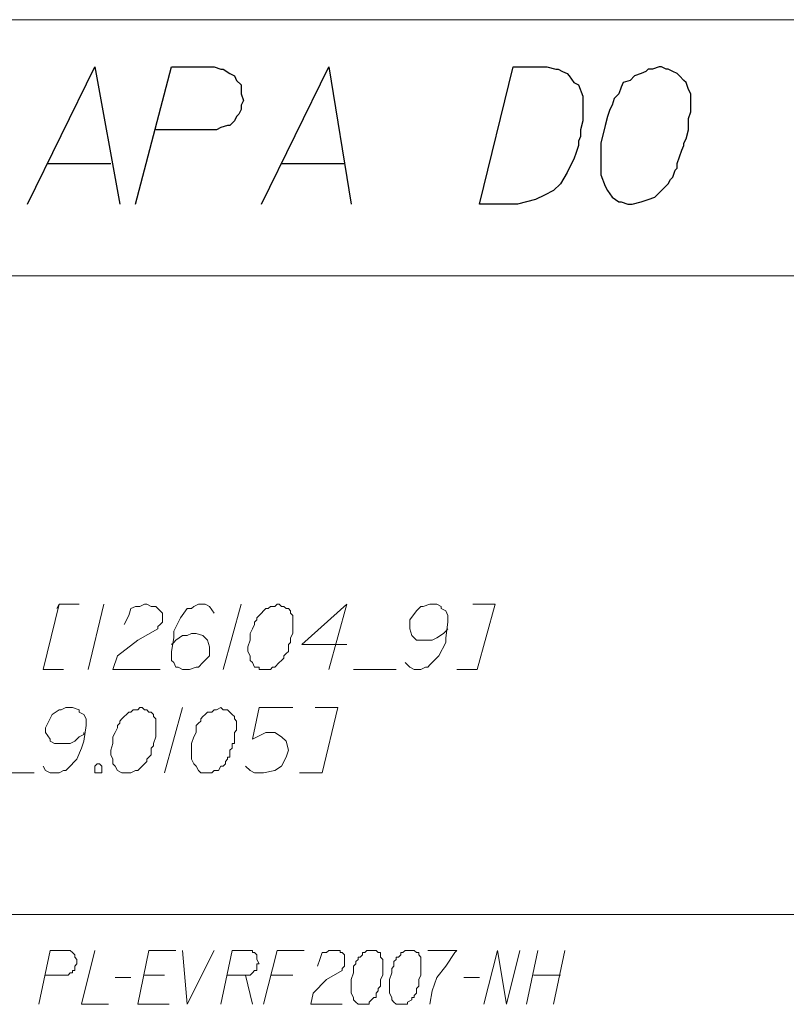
# Model space of a CAD drawing. Header units: metres. Extents: x 7431553 to 7432401, y 5544342 to 5544539.
# Tile 4 of 180: x 7432072 to 7432087, y 5544365 to 5544384. Entities that reach past the tile are written whole.
import ezdxf

# ---------------------------------------------------------------- set-up
doc = ezdxf.new("R2010")
doc.units = ezdxf.units.M
doc.header["$MEASUREMENT"] = 0
doc.layers.add('BG-PR90-PB-PZT-PZT01_2026_04_14$0$MAPA DCP', color=7, linetype='Continuous', lineweight=0)
doc.layers.add('PRIMETECH_XREF', color=7, linetype='Continuous', lineweight=5)

# ---------------------------------------------------------------- blocks, each defined once
blk = doc.blocks.new('BG-PR90-PB-PZT-PZT01_2026_04_14$0$Naddrwiną2025_v2klauzulap')
at = {"layer": 'BG-PR90-PB-PZT-PZT01_2026_04_14$0$MAPA DCP', "linetype": 'Continuous', "lineweight": 9, "transparency": 33554687}
for points in [[(7431778.338, 5544551.478), (7431778.338, 5544470.113)], [(7431783.164, 5544470.114), (7431783.164, 5544551.478)], [(7431795.187, 5544470.241), (7431795.187, 5544503.43)], [(7431795.864, 5544496.699), (7431796.88, 5544496.487)], [(7431796.33, 5544496.106), (7431796.33, 5544496.614)], [(7431795.864, 5544496.191), (7431796.88, 5544495.979)], [(7431796.88, 5544495.175), (7431795.864, 5544495.429), (7431796.88, 5544495.598), (7431795.864, 5544495.852)], [(7431790.572, 5544494.667), (7431790.572, 5544495.048), (7431789.345, 5544495.386), (7431789.345, 5544494.963)], [(7431796.372, 5544494.794), (7431796.372, 5544495.09)], [(7431795.864, 5544494.116), (7431795.864, 5544494.667), (7431795.906, 5544494.624), (7431796.16, 5544494.455), (7431796.372, 5544494.286), (7431796.626, 5544494.201), (7431796.88, 5544494.159)], [(7431790.445, 5544493.693), (7431790.53, 5544493.778), (7431790.572, 5544493.862), (7431790.572, 5544493.989), (7431790.53, 5544494.074), (7431790.53, 5544494.116), (7431790.488, 5544494.159), (7431790.318, 5544494.328), (7431790.064, 5544494.455), (7431789.98, 5544494.455), (7431789.683, 5544494.497), (7431789.556, 5544494.497), (7431789.472, 5544494.455), (7431789.429, 5544494.37), (7431789.387, 5544494.37), (7431789.345, 5544494.286), (7431789.345, 5544494.159), (7431789.387, 5544494.032), (7431789.387, 5544493.989), (7431789.472, 5544493.905), (7431789.641, 5544493.778), (7431789.726, 5544493.778), (7431789.81, 5544493.778), (7431789.937, 5544493.82), (7431789.98, 5544493.862), (7431790.022, 5544493.905), (7431790.022, 5544494.032), (7431790.022, 5544494.116), (7431790.022, 5544494.201), (7431789.98, 5544494.286), (7431789.895, 5544494.413), (7431789.853, 5544494.455), (7431789.81, 5544494.497)], [(7431790.572, 5544492.719), (7431790.572, 5544493.524)], [(7431790.107, 5544492.592), (7431790.107, 5544491.746), (7431789.345, 5544492.592), (7431790.572, 5544492.254)], [(7431792.52, 5544491.703), (7431792.52, 5544492.127), (7431791.292, 5544492.423), (7431791.292, 5544492)], [(7431796.16, 5544492.042), (7431796.033, 5544492.084), (7431795.906, 5544492.127), (7431795.906, 5544492.211), (7431795.864, 5544492.254), (7431795.864, 5544492.296), (7431795.864, 5544492.338), (7431795.864, 5544492.423), (7431795.864, 5544492.465), (7431795.906, 5544492.465), (7431795.906, 5544492.508), (7431795.949, 5544492.55), (7431795.991, 5544492.55), (7431796.033, 5544492.55), (7431796.076, 5544492.55), (7431796.118, 5544492.55), (7431796.16, 5544492.55), (7431796.203, 5544492.508), (7431796.245, 5544492.508), (7431796.414, 5544492.211), (7431796.668, 5544491.957), (7431796.88, 5544491.915), (7431796.88, 5544492.508)], [(7431795.864, 5544491.788), (7431795.864, 5544491.28), (7431796.88, 5544491.026)], [(7431791.292, 5544491.576), (7431791.292, 5544490.941), (7431791.885, 5544490.814), (7431791.758, 5544491.068), (7431791.758, 5544491.238), (7431791.842, 5544491.365), (7431791.927, 5544491.449), (7431792.096, 5544491.492), (7431792.223, 5544491.449), (7431792.393, 5544491.365), (7431792.477, 5544491.238), (7431792.52, 5544491.026), (7431792.52, 5544490.857), (7431792.477, 5544490.772), (7431792.393, 5544490.687)], [(7431796.33, 5544491.153), (7431796.33, 5544491.576)], [(7431796.88, 5544490.222), (7431795.864, 5544490.433), (7431795.864, 5544490.814), (7431795.906, 5544490.814), (7431795.906, 5544490.857), (7431795.949, 5544490.899), (7431795.991, 5544490.899), (7431796.033, 5544490.899), (7431796.118, 5544490.941), (7431796.118, 5544490.899), (7431796.16, 5544490.899), (7431796.203, 5544490.899), (7431796.245, 5544490.899), (7431796.245, 5544490.857), (7431796.287, 5544490.814), (7431796.33, 5544490.772), (7431796.33, 5544490.73), (7431796.33, 5544490.349)], [(7431796.33, 5544490.687), (7431796.88, 5544490.814)], [(7431789.345, 5544490.603), (7431790.572, 5544490.264)], [(7431789.514, 5544490.095), (7431789.387, 5544490.01), (7431789.345, 5544489.925), (7431789.345, 5544489.798), (7431789.387, 5544489.714), (7431789.429, 5544489.671), (7431789.429, 5544489.587), (7431789.599, 5544489.46), (7431789.853, 5544489.333), (7431789.98, 5544489.333), (7431790.234, 5544489.29), (7431790.403, 5544489.29), (7431790.445, 5544489.333), (7431790.53, 5544489.375), (7431790.53, 5544489.417), (7431790.572, 5544489.502), (7431790.572, 5544489.629), (7431790.53, 5544489.756), (7431790.53, 5544489.798), (7431790.445, 5544489.883), (7431790.318, 5544490.01), (7431790.191, 5544490.01), (7431790.149, 5544490.01), (7431790.022, 5544489.968), (7431789.98, 5544489.925), (7431789.937, 5544489.883), (7431789.895, 5544489.756), (7431789.895, 5544489.671), (7431789.937, 5544489.587), (7431789.937, 5544489.502), (7431790.022, 5544489.375), (7431790.064, 5544489.333), (7431790.107, 5544489.29)], [(7431795.864, 5544489.502), (7431796.88, 5544489.587), (7431795.864, 5544490.095)], [(7431791.292, 5544489.502), (7431792.52, 5544489.163)], [(7431795.864, 5544489.375), (7431795.864, 5544488.867), (7431796.88, 5544488.655), (7431796.88, 5544489.248)], [(7431789.726, 5544488.401), (7431789.556, 5544488.486), (7431789.429, 5544488.528), (7431789.387, 5544488.613), (7431789.387, 5544488.698), (7431789.345, 5544488.782), (7431789.345, 5544488.825), (7431789.387, 5544488.909), (7431789.387, 5544488.952), (7431789.387, 5544488.994), (7431789.429, 5544489.036), (7431789.472, 5544489.079), (7431789.514, 5544489.121), (7431789.556, 5544489.121), (7431789.599, 5544489.121), (7431789.683, 5544489.121), (7431789.726, 5544489.079), (7431789.768, 5544489.036), (7431789.81, 5544489.036), (7431790.022, 5544488.655), (7431790.318, 5544488.274), (7431790.572, 5544488.19), (7431790.572, 5544489.079)], [(7431796.33, 5544488.782), (7431796.33, 5544489.163)], [(7431796.372, 5544488.232), (7431796.372, 5544488.528)], [(7431795.864, 5544487.851), (7431796.88, 5544487.597), (7431796.88, 5544488.105)], [(7431789.345, 5544488.02), (7431790.572, 5544487.724)], [(7431789.345, 5544487.555), (7431789.345, 5544487.174), (7431790.572, 5544486.877), (7431790.572, 5544487.258)], [(7431792.393, 5544486.877), (7431792.477, 5544486.92), (7431792.52, 5544487.004), (7431792.52, 5544487.174), (7431792.477, 5544487.258), (7431792.477, 5544487.301), (7431792.435, 5544487.343), (7431792.266, 5544487.512), (7431792.054, 5544487.597), (7431791.927, 5544487.639), (7431791.631, 5544487.682), (7431791.504, 5544487.682), (7431791.419, 5544487.639), (7431791.377, 5544487.555), (7431791.334, 5544487.555), (7431791.292, 5544487.428), (7431791.292, 5544487.301), (7431791.334, 5544487.216), (7431791.334, 5544487.174), (7431791.419, 5544487.047), (7431791.588, 5544486.962), (7431791.673, 5544486.92), (7431791.758, 5544486.92), (7431791.885, 5544487.004), (7431791.927, 5544487.004), (7431791.969, 5544487.089), (7431791.969, 5544487.216), (7431791.969, 5544487.301), (7431791.969, 5544487.385), (7431791.927, 5544487.47), (7431791.842, 5544487.555), (7431791.8, 5544487.639), (7431791.758, 5544487.639)], [(7431796.88, 5544486.793), (7431795.864, 5544487.004), (7431795.864, 5544487.385), (7431795.906, 5544487.428), (7431795.949, 5544487.47), (7431795.991, 5544487.47), (7431796.033, 5544487.512), (7431796.118, 5544487.512), (7431796.16, 5544487.47), (7431796.203, 5544487.47), (7431796.245, 5544487.47), (7431796.245, 5544487.428), (7431796.287, 5544487.428), (7431796.287, 5544487.385), (7431796.33, 5544487.343), (7431796.33, 5544486.92)], [(7431789.429, 5544487.131), (7431789.345, 5544487.174)], [(7431792.52, 5544485.904), (7431792.52, 5544486.708)]]:
    blk.add_lwpolyline(points, dxfattribs=at)
at = {"layer": 'BG-PR90-PB-PZT-PZT01_2026_04_14$0$MAPA DCP', "linetype": 'Continuous', "lineweight": 25, "transparency": 33554687}
for points in [[(7431779.227, 5544498.519), (7431779.227, 5544498.477), (7431779.269, 5544498.35), (7431779.269, 5544498.265), (7431779.312, 5544498.223), (7431779.354, 5544498.138), (7431779.396, 5544498.011), (7431779.481, 5544497.926), (7431779.523, 5544497.799), (7431779.608, 5544497.757), (7431779.735, 5544497.715), (7431779.82, 5544497.63), (7431779.947, 5544497.588), (7431780.031, 5544497.545), (7431780.158, 5544497.503), (7431780.328, 5544497.461), (7431780.666, 5544497.376), (7431780.878, 5544497.376), (7431781.132, 5544497.376), (7431781.259, 5544497.376), (7431781.471, 5544497.461), (7431781.555, 5544497.503), (7431781.682, 5544497.588), (7431781.767, 5544497.715), (7431781.767, 5544497.757), (7431781.809, 5544497.884), (7431781.809, 5544497.969), (7431781.767, 5544498.138), (7431781.725, 5544498.265), (7431781.682, 5544498.392), (7431781.555, 5544498.519), (7431781.513, 5544498.561), (7431781.428, 5544498.646), (7431781.344, 5544498.688), (7431781.301, 5544498.731), (7431781.174, 5544498.773), (7431781.132, 5544498.815), (7431781.047, 5544498.815), (7431780.92, 5544498.858), (7431780.793, 5544498.9), (7431780.709, 5544498.942), (7431780.666, 5544498.942), (7431780.582, 5544498.985), (7431780.412, 5544499.027), (7431780.328, 5544499.027), (7431780.201, 5544499.027), (7431780.074, 5544499.069), (7431779.904, 5544499.069), (7431779.82, 5544499.069), (7431779.735, 5544499.069), (7431779.65, 5544499.027), (7431779.523, 5544498.985), (7431779.481, 5544498.942), (7431779.396, 5544498.858), (7431779.354, 5544498.815), (7431779.312, 5544498.731), (7431779.269, 5544498.646), (7431779.269, 5544498.604)], [(7431779.227, 5544495.725), (7431779.227, 5544496.36), (7431779.269, 5544496.529), (7431779.269, 5544496.572), (7431779.312, 5544496.656), (7431779.354, 5544496.741), (7431779.396, 5544496.783), (7431779.523, 5544496.868), (7431779.566, 5544496.953), (7431779.777, 5544497.037), (7431780.243, 5544497.037), (7431780.412, 5544496.995), (7431780.539, 5544496.995), (7431780.624, 5544496.953), (7431780.709, 5544496.953), (7431780.836, 5544496.91), (7431780.963, 5544496.868), (7431781.132, 5544496.783), (7431781.217, 5544496.741), (7431781.428, 5544496.614), (7431781.555, 5544496.487), (7431781.64, 5544496.318), (7431781.725, 5544496.148), (7431781.767, 5544495.979), (7431781.809, 5544495.81), (7431781.809, 5544495.09)]]:
    blk.add_lwpolyline(points, close=True, dxfattribs=at)
at = {"layer": 'BG-PR90-PB-PZT-PZT01_2026_04_14$0$MAPA DCP', "linetype": 'Continuous', "lineweight": 9, "transparency": 33554687}
for points in [[(7431795.864, 5544493.82), (7431795.864, 5544493.693), (7431795.906, 5544493.651), (7431795.906, 5544493.608), (7431795.949, 5544493.608), (7431795.991, 5544493.566), (7431795.991, 5544493.524), (7431796.033, 5544493.524), (7431796.076, 5544493.481), (7431796.118, 5544493.481), (7431796.16, 5544493.481), (7431796.203, 5544493.439), (7431796.287, 5544493.439), (7431796.414, 5544493.397), (7431796.541, 5544493.397), (7431796.626, 5544493.397), (7431796.668, 5544493.397), (7431796.753, 5544493.439), (7431796.795, 5544493.439), (7431796.838, 5544493.481), (7431796.88, 5544493.524), (7431796.88, 5544493.566), (7431796.88, 5544493.608), (7431796.88, 5544493.693), (7431796.88, 5544493.735), (7431796.838, 5544493.735), (7431796.795, 5544493.82), (7431796.753, 5544493.82), (7431796.753, 5544493.862), (7431796.711, 5544493.862), (7431796.668, 5544493.905), (7431796.626, 5544493.905), (7431796.584, 5544493.905), (7431796.541, 5544493.947), (7431796.499, 5544493.947), (7431796.457, 5544493.947), (7431796.414, 5544493.947), (7431796.33, 5544493.989), (7431796.287, 5544493.989), (7431796.245, 5544493.989), (7431796.203, 5544493.989), (7431796.118, 5544493.989), (7431796.076, 5544493.989), (7431796.033, 5544493.989), (7431795.991, 5544493.989), (7431795.949, 5544493.947), (7431795.906, 5544493.947), (7431795.906, 5544493.905), (7431795.864, 5544493.862)], [(7431795.864, 5544493.058), (7431795.864, 5544492.973), (7431795.906, 5544492.931), (7431795.906, 5544492.889), (7431795.949, 5544492.889), (7431795.991, 5544492.846), (7431795.991, 5544492.804), (7431796.033, 5544492.804), (7431796.076, 5544492.762), (7431796.118, 5544492.762), (7431796.16, 5544492.719), (7431796.203, 5544492.719), (7431796.287, 5544492.719), (7431796.414, 5544492.677), (7431796.541, 5544492.677), (7431796.626, 5544492.677), (7431796.668, 5544492.677), (7431796.753, 5544492.719), (7431796.795, 5544492.719), (7431796.838, 5544492.762), (7431796.88, 5544492.804), (7431796.88, 5544492.846), (7431796.88, 5544492.889), (7431796.88, 5544492.931), (7431796.88, 5544493.016), (7431796.838, 5544493.016), (7431796.795, 5544493.058), (7431796.753, 5544493.1), (7431796.753, 5544493.143), (7431796.711, 5544493.143), (7431796.668, 5544493.143), (7431796.626, 5544493.185), (7431796.584, 5544493.185), (7431796.541, 5544493.227), (7431796.499, 5544493.227), (7431796.457, 5544493.227), (7431796.414, 5544493.227), (7431796.33, 5544493.27), (7431796.287, 5544493.27), (7431796.245, 5544493.27), (7431796.203, 5544493.27), (7431796.118, 5544493.27), (7431796.076, 5544493.27), (7431796.033, 5544493.27), (7431795.991, 5544493.227), (7431795.949, 5544493.227), (7431795.906, 5544493.227), (7431795.906, 5544493.185), (7431795.864, 5544493.143), (7431795.864, 5544493.1)], [(7431789.345, 5544491.322), (7431789.345, 5544491.28), (7431789.387, 5544491.238), (7431789.387, 5544491.153), (7431789.429, 5544491.111), (7431789.429, 5544491.068), (7431789.472, 5544491.026), (7431789.514, 5544490.984), (7431789.556, 5544490.941), (7431789.599, 5544490.899), (7431789.641, 5544490.899), (7431789.683, 5544490.857), (7431789.726, 5544490.857), (7431789.81, 5544490.814), (7431789.895, 5544490.772), (7431790.022, 5544490.772), (7431790.149, 5544490.73), (7431790.234, 5544490.73), (7431790.318, 5544490.772), (7431790.403, 5544490.772), (7431790.445, 5544490.814), (7431790.53, 5544490.857), (7431790.53, 5544490.941), (7431790.572, 5544490.941), (7431790.572, 5544491.026), (7431790.572, 5544491.068), (7431790.572, 5544491.153), (7431790.53, 5544491.195), (7431790.53, 5544491.238), (7431790.445, 5544491.322), (7431790.403, 5544491.365), (7431790.361, 5544491.407), (7431790.318, 5544491.407), (7431790.276, 5544491.449), (7431790.234, 5544491.492), (7431790.149, 5544491.492), (7431790.107, 5544491.492), (7431790.064, 5544491.534), (7431790.022, 5544491.534), (7431789.98, 5544491.534), (7431789.895, 5544491.576), (7431789.853, 5544491.576), (7431789.81, 5544491.576), (7431789.768, 5544491.576), (7431789.683, 5544491.576), (7431789.641, 5544491.576), (7431789.599, 5544491.576), (7431789.556, 5544491.576), (7431789.514, 5544491.534), (7431789.472, 5544491.534), (7431789.429, 5544491.492), (7431789.429, 5544491.449), (7431789.387, 5544491.407), (7431789.387, 5544491.365)], [(7431791.292, 5544490.222), (7431791.334, 5544490.137), (7431791.334, 5544490.095), (7431791.377, 5544490.052), (7431791.377, 5544489.968), (7431791.419, 5544489.925), (7431791.461, 5544489.883), (7431791.504, 5544489.841), (7431791.546, 5544489.841), (7431791.588, 5544489.798), (7431791.631, 5544489.756), (7431791.673, 5544489.756), (7431791.758, 5544489.756), (7431791.842, 5544489.714), (7431791.969, 5544489.671), (7431792.096, 5544489.671), (7431792.181, 5544489.671), (7431792.266, 5544489.671), (7431792.35, 5544489.714), (7431792.393, 5544489.756), (7431792.477, 5544489.798), (7431792.52, 5544489.841), (7431792.52, 5544489.883), (7431792.52, 5544489.925), (7431792.52, 5544489.968), (7431792.52, 5544490.052), (7431792.477, 5544490.095), (7431792.477, 5544490.179), (7431792.393, 5544490.222), (7431792.393, 5544490.264), (7431792.35, 5544490.306), (7431792.308, 5544490.306), (7431792.266, 5544490.349), (7431792.223, 5544490.349), (7431792.223, 5544490.391), (7431792.181, 5544490.391), (7431792.096, 5544490.391), (7431792.054, 5544490.433), (7431792.012, 5544490.433), (7431791.969, 5544490.433), (7431791.969, 5544490.476), (7431791.842, 5544490.476), (7431791.8, 5544490.476), (7431791.758, 5544490.476), (7431791.715, 5544490.518), (7431791.631, 5544490.518), (7431791.588, 5544490.518), (7431791.546, 5544490.518), (7431791.504, 5544490.476), (7431791.461, 5544490.476), (7431791.419, 5544490.433), (7431791.377, 5544490.391), (7431791.334, 5544490.349), (7431791.334, 5544490.306), (7431791.334, 5544490.264)], [(7431791.292, 5544488.74), (7431791.292, 5544488.698), (7431791.334, 5544488.655), (7431791.334, 5544488.571), (7431791.377, 5544488.528), (7431791.377, 5544488.486), (7431791.419, 5544488.444), (7431791.461, 5544488.401), (7431791.504, 5544488.359), (7431791.546, 5544488.317), (7431791.588, 5544488.317), (7431791.631, 5544488.274), (7431791.673, 5544488.274), (7431791.758, 5544488.232), (7431791.842, 5544488.19), (7431791.969, 5544488.19), (7431792.096, 5544488.147), (7431792.181, 5544488.147), (7431792.266, 5544488.19), (7431792.35, 5544488.19), (7431792.393, 5544488.232), (7431792.477, 5544488.274), (7431792.52, 5544488.359), (7431792.52, 5544488.444), (7431792.52, 5544488.486), (7431792.52, 5544488.528), (7431792.477, 5544488.613), (7431792.477, 5544488.655), (7431792.393, 5544488.74), (7431792.35, 5544488.782), (7431792.308, 5544488.825), (7431792.266, 5544488.825), (7431792.223, 5544488.867), (7431792.181, 5544488.909), (7431792.096, 5544488.909), (7431792.054, 5544488.909), (7431792.012, 5544488.952), (7431791.969, 5544488.952), (7431791.842, 5544488.994), (7431791.8, 5544488.994), (7431791.758, 5544488.994), (7431791.715, 5544488.994), (7431791.631, 5544488.994), (7431791.588, 5544488.994), (7431791.546, 5544488.994), (7431791.504, 5544488.994), (7431791.461, 5544488.952), (7431791.419, 5544488.952), (7431791.377, 5544488.909), (7431791.377, 5544488.867), (7431791.334, 5544488.825), (7431791.334, 5544488.782)], [(7431792.35, 5544487.893), (7431792.35, 5544487.936), (7431792.393, 5544487.978), (7431792.52, 5544487.978), (7431792.52, 5544487.936), (7431792.52, 5544487.893), (7431792.52, 5544487.851), (7431792.477, 5544487.851), (7431792.393, 5544487.851)]]:
    blk.add_lwpolyline(points, close=True, dxfattribs=at)
at = {"layer": 'BG-PR90-PB-PZT-PZT01_2026_04_14$0$MAPA DCP', "linetype": 'Continuous', "lineweight": 25, "transparency": 33554687}
for points in [[(7431781.809, 5544490.984), (7431779.227, 5544492.254), (7431781.809, 5544492.677)], [(7431781.047, 5544491.365), (7431781.047, 5544492.55)], [(7431781.809, 5544488.613), (7431779.227, 5544489.29), (7431779.227, 5544490.095), (7431779.269, 5544490.222), (7431779.269, 5544490.264), (7431779.354, 5544490.391), (7431779.396, 5544490.476), (7431779.481, 5544490.518), (7431779.566, 5544490.603), (7431779.735, 5544490.603), (7431779.862, 5544490.645), (7431779.947, 5544490.603), (7431780.031, 5544490.603), (7431780.116, 5544490.56), (7431780.158, 5544490.518), (7431780.243, 5544490.476), (7431780.328, 5544490.391), (7431780.328, 5544490.349), (7431780.37, 5544490.222), (7431780.412, 5544490.137), (7431780.412, 5544488.994)], [(7431781.809, 5544486.581), (7431779.227, 5544487.851), (7431781.809, 5544488.317)], [(7431781.047, 5544486.962), (7431781.047, 5544488.147)]]:
    blk.add_lwpolyline(points, dxfattribs=at)
blk = doc.blocks.new('BG-PR90-PB-PZT-PZT01_2026_04_14')
at = {"layer": 'BG-PR90-PB-PZT-PZT01_2026_04_14$0$MAPA DCP', "rotation": 270}
blk.add_blockref('BG-PR90-PB-PZT-PZT01_2026_04_14$0$Naddrwiną2025_v2klauzulap', (1887585.788, 12976162.34), dxfattribs=at)

msp = doc.modelspace()

# ---------------------------------------------------------------- block references
at = {"layer": 'PRIMETECH_XREF', "linetype": 'Continuous', "lineweight": 0, "rotation": 360}
msp.add_blockref('BG-PR90-PB-PZT-PZT01_2026_04_14', (0, 0), dxfattribs=at)

doc.saveas('drawing.dxf')
